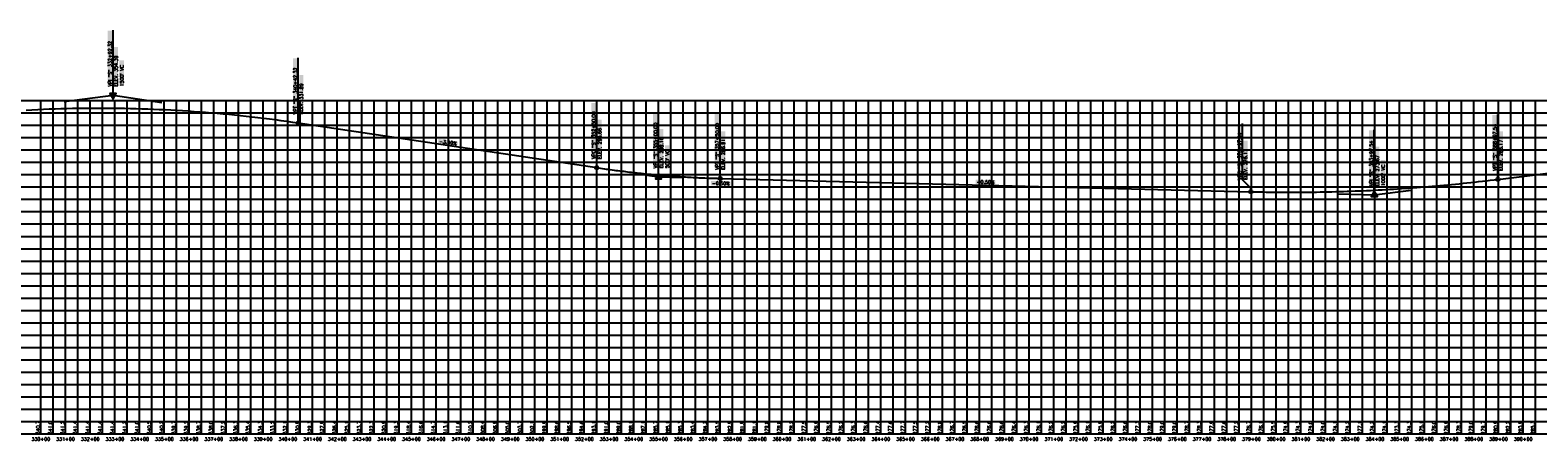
# Model space of a CAD drawing. Extents: x 114466 to 237039, y 16086 to 93345.
# Tile 32 of 81: x 170239 to 176341, y 25586 to 27250. Entities that reach past the tile are written whole.
import ezdxf
from ezdxf.enums import TextEntityAlignment as Align

# ---------------------------------------------------------------- set-up
doc = ezdxf.new("R2010")
doc.units = 0
doc.header["$LTSCALE"] = 50
doc.header["$MEASUREMENT"] = 0
doc.layers.get('0').update_dxf_attribs({"color": 1})
for name, color, linetype in [('STERL_SHIFT2-PBASE', 251, 'Continuous'), ('STERL_SHIFT2-PEGCT', 251, 'Continuous'), ('STERL_SHIFT2-PFGC', 6, 'Continuous'), ('sterl_shift2-PFGCT', 3, 'Continuous'), ('sterl_shift2-PFGCT-B', 3, 'Continuous'), ('STERL_SHIFT2-PGRID', 251, 'Continuous'), ('STERL_SHIFT2-PVGRID', 251, 'Continuous')]:
    doc.layers.add(name, color=color, linetype=linetype)
doc.styles.add('L140', font='ROMANSM.shx', dxfattribs={"height": 14})

# ---------------------------------------------------------------- blocks, each defined once
blk = doc.blocks.new('CRV_CIR')
at = {"color": 155, "const_width": 0.063, "flags": 128}
blk.add_lwpolyline([(-0.0315, 0, 1), (0.0315, 0, 1)], format="xyb", close=True, dxfattribs=at)
for radius in [0.07, 0.0187]:
    blk.add_circle((0, 0), radius)
blk = doc.blocks.new('crv_tri')
for points in [[(0.125, -0.072), (0, 0.144), (-0.125, -0.072)], [(-0.125, -0.072), (0.125, -0.072), (0, 0.144)]]:
    blk.add_hatch(color=155).paths.add_polyline_path(points)
for p, q in [((0, 0.144), (-0.125, -0.072)), ((0.125, -0.072), (0, 0.144)), ((-0.125, -0.072), (0.125, -0.072))]:
    blk.add_line(p, q)
at = {"flags": 128}
for points in [[(0, 0.144), (-0.125, -0.072), (0.125, -0.072)], [(-0.125, -0.072), (0.125, -0.072), (0, 0.144)]]:
    blk.add_lwpolyline(points, close=True, dxfattribs=at)
blk.add_circle((0, 0), 0.025)
blk.add_circle((0, 0), 0.025)
blk.add_circle((0, 0), 0.025)

msp = doc.modelspace()

# ---------------------------------------------------------------- linework, layer by layer
at = {"layer": 'STERL_SHIFT2-PBASE'}
for p, q in [((137615.98245, 25664.70566), (195633.78158, 25664.70566)), ((170281.57245, 25614.70566), (170281.57245, 25664.70566)), ((170331.57245, 25614.70566), (170331.57245, 25664.70566)), ((170381.57245, 25614.70566), (170381.57245, 25664.70566)), ((170431.57245, 25614.70566), (170431.57245, 25664.70566)), ((170481.57245, 25614.70566), (170481.57245, 25664.70566)), ((170531.57245, 25614.70566), (170531.57245, 25664.70566)), ((170581.57245, 25614.70566), (170581.57245, 25664.70566)), ((170631.57245, 25614.70566), (170631.57245, 25664.70566)), ((170681.57245, 25614.70566), (170681.57245, 25664.70566)), ((170731.57245, 25614.70566), (170731.57245, 25664.70566)), ((170781.57245, 25614.70566), (170781.57245, 25664.70566)), ((170831.57245, 25614.70566), (170831.57245, 25664.70566)), ((170881.57245, 25614.70566), (170881.57245, 25664.70566)), ((170931.57245, 25614.70566), (170931.57245, 25664.70566)), ((170981.57245, 25614.70566), (170981.57245, 25664.70566)), ((171031.57245, 25614.70566), (171031.57245, 25664.70566)), ((171081.57245, 25614.70566), (171081.57245, 25664.70566)), ((171131.57245, 25614.70566), (171131.57245, 25664.70566)), ((171181.57245, 25614.70566), (171181.57245, 25664.70566)), ((171231.57245, 25614.70566), (171231.57245, 25664.70566)), ((171281.57245, 25614.70566), (171281.57245, 25664.70566)), ((171331.57245, 25614.70566), (171331.57245, 25664.70566)), ((171381.57245, 25614.70566), (171381.57245, 25664.70566)), ((171431.57245, 25614.70566), (171431.57245, 25664.70566)), ((171481.57245, 25614.70566), (171481.57245, 25664.70566)), ((171531.57245, 25614.70566), (171531.57245, 25664.70566)), ((171581.57245, 25614.70566), (171581.57245, 25664.70566)), ((171631.57245, 25614.70566), (171631.57245, 25664.70566)), ((171681.57245, 25614.70566), (171681.57245, 25664.70566)), ((171731.57245, 25614.70566), (171731.57245, 25664.70566)), ((171781.57245, 25614.70566), (171781.57245, 25664.70566)), ((171831.57245, 25614.70566), (171831.57245, 25664.70566)), ((171881.57245, 25614.70566), (171881.57245, 25664.70566)), ((171931.57245, 25614.70566), (171931.57245, 25664.70566)), ((171981.57245, 25614.70566), (171981.57245, 25664.70566)), ((172031.57245, 25614.70566), (172031.57245, 25664.70566)), ((172081.57245, 25614.70566), (172081.57245, 25664.70566)), ((172131.57245, 25614.70566), (172131.57245, 25664.70566)), ((172181.57245, 25614.70566), (172181.57245, 25664.70566)), ((172231.57245, 25614.70566), (172231.57245, 25664.70566)), ((172281.57245, 25614.70566), (172281.57245, 25664.70566)), ((172331.57245, 25614.70566), (172331.57245, 25664.70566)), ((172381.57245, 25614.70566), (172381.57245, 25664.70566)), ((172431.57245, 25614.70566), (172431.57245, 25664.70566)), ((172481.57245, 25614.70566), (172481.57245, 25664.70566)), ((172531.57245, 25614.70566), (172531.57245, 25664.70566)), ((172581.57245, 25614.70566), (172581.57245, 25664.70566)), ((172631.57245, 25614.70566), (172631.57245, 25664.70566)), ((172681.57245, 25614.70566), (172681.57245, 25664.70566)), ((172731.57245, 25614.70566), (172731.57245, 25664.70566)), ((172781.57245, 25614.70566), (172781.57245, 25664.70566)), ((172831.57245, 25614.70566), (172831.57245, 25664.70566)), ((172881.57245, 25614.70566), (172881.57245, 25664.70566)), ((172931.57245, 25614.70566), (172931.57245, 25664.70566)), ((172981.57245, 25614.70566), (172981.57245, 25664.70566)), ((173031.57245, 25614.70566), (173031.57245, 25664.70566)), ((173081.57245, 25614.70566), (173081.57245, 25664.70566)), ((173131.57245, 25614.70566), (173131.57245, 25664.70566)), ((173181.57245, 25614.70566), (173181.57245, 25664.70566)), ((173231.57245, 25614.70566), (173231.57245, 25664.70566)), ((173281.57245, 25614.70566), (173281.57245, 25664.70566)), ((173331.57245, 25614.70566), (173331.57245, 25664.70566)), ((173381.57245, 25614.70566), (173381.57245, 25664.70566)), ((173431.57245, 25614.70566), (173431.57245, 25664.70566)), ((173481.57245, 25614.70566), (173481.57245, 25664.70566)), ((173531.57245, 25614.70566), (173531.57245, 25664.70566)), ((173581.57245, 25614.70566), (173581.57245, 25664.70566)), ((173631.57245, 25614.70566), (173631.57245, 25664.70566)), ((173681.57245, 25614.70566), (173681.57245, 25664.70566)), ((173731.57245, 25614.70566), (173731.57245, 25664.70566)), ((173781.57245, 25614.70566), (173781.57245, 25664.70566)), ((173831.57245, 25614.70566), (173831.57245, 25664.70566)), ((173881.57245, 25614.70566), (173881.57245, 25664.70566)), ((173931.57245, 25614.70566), (173931.57245, 25664.70566)), ((173981.57245, 25614.70566), (173981.57245, 25664.70566)), ((174031.57245, 25614.70566), (174031.57245, 25664.70566)), ((174081.57245, 25614.70566), (174081.57245, 25664.70566)), ((174131.57245, 25614.70566), (174131.57245, 25664.70566)), ((174181.57245, 25614.70566), (174181.57245, 25664.70566)), ((174231.57245, 25614.70566), (174231.57245, 25664.70566)), ((174281.57245, 25614.70566), (174281.57245, 25664.70566)), ((174331.57245, 25614.70566), (174331.57245, 25664.70566)), ((174381.57245, 25614.70566), (174381.57245, 25664.70566)), ((174431.57245, 25614.70566), (174431.57245, 25664.70566)), ((174481.57245, 25614.70566), (174481.57245, 25664.70566)), ((174531.57245, 25614.70566), (174531.57245, 25664.70566)), ((174581.57245, 25614.70566), (174581.57245, 25664.70566)), ((174631.57245, 25614.70566), (174631.57245, 25664.70566)), ((174681.57245, 25614.70566), (174681.57245, 25664.70566)), ((174731.57245, 25614.70566), (174731.57245, 25664.70566)), ((174781.57245, 25614.70566), (174781.57245, 25664.70566)), ((174831.57245, 25614.70566), (174831.57245, 25664.70566)), ((174881.57245, 25614.70566), (174881.57245, 25664.70566)), ((174931.57245, 25614.70566), (174931.57245, 25664.70566)), ((174981.57245, 25614.70566), (174981.57245, 25664.70566)), ((175031.57245, 25614.70566), (175031.57245, 25664.70566)), ((175081.57245, 25614.70566), (175081.57245, 25664.70566)), ((175131.57245, 25614.70566), (175131.57245, 25664.70566)), ((175181.57245, 25614.70566), (175181.57245, 25664.70566)), ((175231.57245, 25614.70566), (175231.57245, 25664.70566)), ((175281.57245, 25614.70566), (175281.57245, 25664.70566)), ((175331.57245, 25614.70566), (175331.57245, 25664.70566)), ((175381.57245, 25614.70566), (175381.57245, 25664.70566)), ((175431.57245, 25614.70566), (175431.57245, 25664.70566)), ((175481.57245, 25614.70566), (175481.57245, 25664.70566)), ((175531.57245, 25614.70566), (175531.57245, 25664.70566)), ((175581.57245, 25614.70566), (175581.57245, 25664.70566)), ((175631.57245, 25614.70566), (175631.57245, 25664.70566)), ((175681.57245, 25614.70566), (175681.57245, 25664.70566)), ((175731.57245, 25614.70566), (175731.57245, 25664.70566)), ((175781.57245, 25614.70566), (175781.57245, 25664.70566)), ((175831.57245, 25614.70566), (175831.57245, 25664.70566)), ((175881.57245, 25614.70566), (175881.57245, 25664.70566)), ((175931.57245, 25614.70566), (175931.57245, 25664.70566)), ((175981.57245, 25614.70566), (175981.57245, 25664.70566)), ((176031.57245, 25614.70566), (176031.57245, 25664.70566)), ((176081.57245, 25614.70566), (176081.57245, 25664.70566)), ((176131.57245, 25614.70566), (176131.57245, 25664.70566)), ((176181.57245, 25614.70566), (176181.57245, 25664.70566)), ((176231.57245, 25614.70566), (176231.57245, 25664.70566)), ((176281.57245, 25614.70566), (176281.57245, 25664.70566)), ((176331.57245, 25614.70566), (176331.57245, 25664.70566)), ((137615.98245, 25614.70566), (195633.78158, 25614.70566))]:
    msp.add_line(p, q, dxfattribs=at)
at = {"layer": 'STERL_SHIFT2-PFGC'}
for p, q in [((171323.89331, 26874.13874), (172531.57245, 26692.98687)), ((176179.11384, 26645.54833), (177064.13059, 26756.17543)), ((173031.57245, 26649.23687), (175179.11384, 26595.54833))]:
    msp.add_line(p, q, dxfattribs=at)
for points in [[(170222.33081, 26926.11872), (170245.76831, 26927.37116), (170269.20581, 26928.52106), (170292.64331, 26929.56843), (170316.08081, 26930.51325), (170339.51831, 26931.35554), (170362.95581, 26932.09528), (170386.39331, 26932.73249), (170409.83081, 26933.26716), (170433.26831, 26933.69929), (170456.70581, 26934.02888), (170480.14331, 26934.25593), (170503.58081, 26934.38044), (170527.01831, 26934.40241), (170550.45581, 26934.32185), (170573.89331, 26934.13874), (170597.33081, 26933.8531), (170620.76831, 26933.46491), (170644.20581, 26932.97419), (170667.64331, 26932.38093), (170691.08081, 26931.68513), (170714.51831, 26930.88679), (170737.95581, 26929.98591), (170761.39331, 26928.98249), (170784.83081, 26927.87653), (170808.26831, 26926.66804), (170831.70581, 26925.357), (170855.14331, 26923.94343), (170878.58081, 26922.42731), (170902.01831, 26920.80866), (170925.45581, 26919.08747), (170948.89331, 26917.26374), (170972.33081, 26915.33747), (170995.76831, 26913.30866), (171019.20581, 26911.17731), (171042.64331, 26908.94343), (171066.08081, 26906.607), (171089.51831, 26904.16804), (171112.95581, 26901.62653), (171136.39331, 26898.98249), (171159.83081, 26896.23591), (171183.26831, 26893.38679), (171206.70581, 26890.43513), (171230.14331, 26887.38093), (171253.58081, 26884.22419), (171277.01831, 26880.96491), (171300.45581, 26877.6031), (171323.89331, 26874.13874)], [(172531.57245, 26692.98687), (172539.38495, 26691.82262), (172547.19745, 26690.67364), (172555.00995, 26689.53991), (172562.82245, 26688.42144), (172570.63495, 26687.31823), (172578.44745, 26686.23028), (172586.25995, 26685.15758), (172594.07245, 26684.10015), (172601.88495, 26683.05798), (172609.69745, 26682.03106), (172617.50995, 26681.0194), (172625.32245, 26680.023), (172633.13495, 26679.04186), (172640.94745, 26678.07598), (172648.75995, 26677.12536), (172656.57245, 26676.18999), (172664.38495, 26675.26989), (172672.19745, 26674.36504), (172680.00995, 26673.47546), (172687.82245, 26672.60113), (172695.63495, 26671.74206), (172703.44745, 26670.89825), (172711.25995, 26670.06969), (172719.07245, 26669.2564), (172726.88495, 26668.45837), (172734.69745, 26667.67559), (172742.50995, 26666.90807), (172750.32245, 26666.15581), (172758.13495, 26665.41882), (172765.94745, 26664.69707), (172773.75995, 26663.99059), (172781.57245, 26663.29937), (172789.38495, 26662.62341), (172797.19745, 26661.9627), (172805.00995, 26661.31725), (172812.82245, 26660.68706), (172820.63495, 26660.07214), (172828.44745, 26659.47247), (172836.25995, 26658.88805), (172844.07245, 26658.3189), (172851.88495, 26657.76501), (172859.69745, 26657.22637), (172867.50995, 26656.703), (172875.32245, 26656.19488), (172883.13495, 26655.70202), (172890.94745, 26655.22442), (172898.75995, 26654.76208), (172906.57245, 26654.31499), (172914.38495, 26653.88317), (172922.19745, 26653.46661), (172930.00995, 26653.0653), (172937.82245, 26652.67925), (172945.63495, 26652.30846), (172953.44745, 26651.95293), (172961.25995, 26651.61266), (172969.07245, 26651.28765), (172976.88495, 26650.9779), (172984.69745, 26650.6834), (172992.50995, 26650.40417), (173000.32245, 26650.14019), (173008.13495, 26649.89147), (173015.94745, 26649.65801), (173023.75995, 26649.43981), (173031.57245, 26649.23687)], [(175179.11384, 26595.54833), (175194.73884, 26595.17602), (175210.36384, 26594.84033), (175225.98884, 26594.54125), (175241.61384, 26594.2788), (175257.23884, 26594.05297), (175272.86384, 26593.86376), (175288.48884, 26593.71118), (175304.11384, 26593.59521), (175319.73884, 26593.51586), (175335.36384, 26593.47314), (175350.98884, 26593.46704), (175366.61384, 26593.49755), (175382.23884, 26593.56469), (175397.86384, 26593.66845), (175413.48884, 26593.80883), (175429.11384, 26593.98583), (175444.73884, 26594.19946), (175460.36384, 26594.4497), (175475.98884, 26594.73657), (175491.61384, 26595.06005), (175507.23884, 26595.42016), (175522.86384, 26595.81689), (175538.48884, 26596.25024), (175554.11384, 26596.72021), (175569.73884, 26597.2268), (175585.36384, 26597.77001), (175600.98884, 26598.34985), (175616.61384, 26598.9663), (175632.23884, 26599.61938), (175647.86384, 26600.30908), (175663.48884, 26601.0354), (175679.11384, 26601.79833), (175694.73884, 26602.5979), (175710.36384, 26603.43408), (175725.98884, 26604.30688), (175741.61384, 26605.2163), (175757.23884, 26606.16235), (175772.86384, 26607.14501), (175788.48884, 26608.1643), (175804.11384, 26609.22021), (175819.73884, 26610.31274), (175835.36384, 26611.44189), (175850.98884, 26612.60766), (175866.61384, 26613.81005), (175882.23884, 26615.04907), (175897.86384, 26616.3247), (175913.48884, 26617.63696), (175929.11384, 26618.98583), (175944.73884, 26620.37133), (175960.36384, 26621.79345), (175975.98884, 26623.25219), (175991.61384, 26624.74755), (176007.23884, 26626.27954), (176022.86384, 26627.84814), (176038.48884, 26629.45336), (176054.11384, 26631.09521), (176069.73884, 26632.77368), (176085.36384, 26634.48876), (176100.98884, 26636.24047), (176116.61384, 26638.0288), (176132.23884, 26639.85375), (176147.86384, 26641.71533), (176163.48884, 26643.61352), (176179.11384, 26645.54833)]]:
    msp.add_lwpolyline(points, dxfattribs=at)
at = {"layer": 'sterl_shift2-PFGCT'}
for p, q in [((170573.89331, 26986.63874), (170573.89331, 27249.80541)), ((171323.89331, 26874.13874), (171323.89331, 27137.30541)), ((172531.57245, 26692.98687), (172531.57245, 26956.06424)), ((172781.57245, 26655.48687), (172781.57245, 26918.22137)), ((173031.57245, 26649.23687), (173031.57245, 26912.01765)), ((175145.83531, 26643.19118), (175145.83531, 26871.61132)), ((176179.11384, 26645.54833), (176179.11384, 26908.715)), ((175679.11384, 26583.04834), (175679.11384, 26846.215)), ((175179.11384, 26609.91265), (175145.83531, 26643.19118)), ((175179.11384, 26595.54834), (175179.11384, 26609.91265))]:
    msp.add_line(p, q, dxfattribs=at)
at = {"layer": 'sterl_shift2-PFGCT', "color": 155}
for points in [[(170570.42664, 27022.10541), (170552.02664, 27022.10541), (170570.42664, 27247.83874), (170552.02664, 27247.83874)], [(170594.29331, 27022.23874), (170577.49331, 27022.23874), (170594.29331, 27181.03874), (170577.49331, 27181.03874)], [(170618.42664, 27024.77207), (170600.02664, 27024.77207), (170618.42664, 27127.83874), (170600.02664, 27127.83874)], [(171320.42664, 26909.60541), (171302.02664, 26909.60541), (171320.42664, 27135.33874), (171302.02664, 27135.33874)], [(171344.29331, 26909.73874), (171327.49331, 26909.73874), (171344.29331, 27068.53874), (171327.49331, 27068.53874)], [(172528.10578, 26728.45354), (172509.70578, 26728.45354), (172528.10578, 26954.18687), (172509.70578, 26954.18687)], [(172778.10578, 26690.95354), (172759.70578, 26690.95354), (172778.10578, 26916.68687), (172759.70578, 26916.68687)], [(172551.97245, 26728.58687), (172535.17245, 26728.58687), (172551.97245, 26887.38687), (172535.17245, 26887.38687)], [(173028.10578, 26684.70354), (173009.70578, 26684.70354), (173028.10578, 26910.43687), (173009.70578, 26910.43687)], [(175142.36864, 26643.91132), (175123.96864, 26643.91132), (175142.36864, 26869.64466), (175123.96864, 26869.64466)], [(176175.64717, 26681.015), (176157.24717, 26681.015), (176175.64717, 26906.74833), (176157.24717, 26906.74833)], [(171888.97337, 26793.01881), (171891.46623, 26809.63283), (171967.56032, 26781.22716), (171970.05318, 26797.84118)], [(172801.97245, 26691.08687), (172785.17245, 26691.08687), (172801.97245, 26849.88687), (172785.17245, 26849.88687)], [(173051.97245, 26684.83687), (173035.17245, 26684.83687), (173051.97245, 26839.63687), (173035.17245, 26839.63687)], [(175166.23531, 26644.04466), (175149.43531, 26644.04466), (175166.23531, 26802.84466), (175149.43531, 26802.84466)], [(175675.64717, 26618.515), (175657.24717, 26618.515), (175675.64717, 26844.24834), (175657.24717, 26844.24834)], [(176199.51384, 26681.14833), (176182.71384, 26681.14833), (176199.51384, 26839.94833), (176182.71384, 26839.94833)], [(172826.10578, 26690.95354), (172807.70578, 26690.95354), (172826.10578, 26783.35354), (172807.70578, 26783.35354)], [(175699.51384, 26618.64834), (175682.71384, 26618.64834), (175699.51384, 26777.44834), (175682.71384, 26777.44834)], [(175723.64717, 26621.18167), (175705.24717, 26621.18167), (175723.64717, 26724.24834), (175705.24717, 26724.24834)], [(172994.0967, 26621.94126), (172994.51693, 26638.736), (173073.5385, 26619.9535), (173073.95873, 26636.74824)], [(174065.71218, 26626.98536), (174066.13242, 26643.7801), (174145.15399, 26624.9976), (174145.57422, 26641.79234)]]:
    msp.add_solid(points, dxfattribs=at)
at = {"layer": 'sterl_shift2-PFGCT-B'}
for p, q in [((170375.56219, 26960.85569), (170573.89331, 26986.63874)), ((170573.89331, 26986.63874), (170771.68058, 26956.97065)), ((172682.67881, 26670.32091), (172781.57245, 26655.48687)), ((172781.57245, 26655.48687), (172881.54121, 26652.98765)), ((175529.16069, 26586.79716), (175679.11384, 26583.04833)), ((175679.11384, 26583.04833), (175827.95552, 26601.65354))]:
    msp.add_line(p, q, dxfattribs=at)
at = {"layer": 'STERL_SHIFT2-PGRID'}
for p, q in [((137615.98245, 26964.70566), (195633.78158, 26964.70566)), ((137615.98245, 26914.70566), (195633.78158, 26914.70566)), ((170281.57245, 25664.70566), (170281.57245, 26964.70566)), ((170331.57245, 25664.70566), (170331.57245, 26964.70566)), ((170381.57245, 25664.70566), (170381.57245, 26964.70566)), ((170431.57245, 25664.70566), (170431.57245, 26964.70566)), ((170481.57245, 25664.70566), (170481.57245, 26964.70566)), ((170531.57245, 25664.70566), (170531.57245, 26964.70566)), ((170581.57245, 25664.70566), (170581.57245, 26964.70566)), ((170631.57245, 25664.70566), (170631.57245, 26964.70566)), ((170681.57245, 25664.70566), (170681.57245, 26964.70566)), ((170731.57245, 25664.70566), (170731.57245, 26964.70566)), ((170781.57245, 25664.70566), (170781.57245, 26964.70566)), ((170831.57245, 25664.70566), (170831.57245, 26964.70566)), ((170881.57245, 25664.70566), (170881.57245, 26964.70566)), ((170931.57245, 25664.70566), (170931.57245, 26964.70566)), ((170981.57245, 25664.70566), (170981.57245, 26964.70566)), ((171031.57245, 25664.70566), (171031.57245, 26964.70566)), ((171081.57245, 25664.70566), (171081.57245, 26964.70566)), ((171131.57245, 25664.70566), (171131.57245, 26964.70566)), ((171181.57245, 25664.70566), (171181.57245, 26964.70566)), ((171231.57245, 25664.70566), (171231.57245, 26964.70566)), ((171281.57245, 25664.70566), (171281.57245, 26964.70566)), ((171331.57245, 25664.70566), (171331.57245, 26964.70566)), ((171381.57245, 25664.70566), (171381.57245, 26964.70566)), ((171431.57245, 25664.70566), (171431.57245, 26964.70566)), ((171481.57245, 25664.70566), (171481.57245, 26964.70566)), ((171531.57245, 25664.70566), (171531.57245, 26964.70566)), ((171581.57245, 25664.70566), (171581.57245, 26964.70566)), ((171631.57245, 25664.70566), (171631.57245, 26964.70566)), ((171681.57245, 25664.70566), (171681.57245, 26964.70566)), ((171731.57245, 25664.70566), (171731.57245, 26964.70566)), ((171781.57245, 25664.70566), (171781.57245, 26964.70566)), ((171831.57245, 25664.70566), (171831.57245, 26964.70566)), ((171881.57245, 25664.70566), (171881.57245, 26964.70566)), ((171931.57245, 25664.70566), (171931.57245, 26964.70566)), ((171981.57245, 25664.70566), (171981.57245, 26964.70566)), ((172031.57245, 25664.70566), (172031.57245, 26964.70566)), ((172081.57245, 25664.70566), (172081.57245, 26964.70566)), ((172131.57245, 25664.70566), (172131.57245, 26964.70566)), ((172181.57245, 25664.70566), (172181.57245, 26964.70566)), ((172231.57245, 25664.70566), (172231.57245, 26964.70566)), ((172281.57245, 25664.70566), (172281.57245, 26964.70566)), ((172331.57245, 25664.70566), (172331.57245, 26964.70566)), ((172381.57245, 25664.70566), (172381.57245, 26964.70566)), ((172431.57245, 25664.70566), (172431.57245, 26964.70566)), ((172481.57245, 25664.70566), (172481.57245, 26964.70566)), ((172531.57245, 25664.70566), (172531.57245, 26964.70566)), ((172581.57245, 25664.70566), (172581.57245, 26964.70566)), ((172631.57245, 25664.70566), (172631.57245, 26964.70566)), ((172681.57245, 25664.70566), (172681.57245, 26964.70566)), ((172731.57245, 25664.70566), (172731.57245, 26964.70566)), ((172781.57245, 25664.70566), (172781.57245, 26964.70566)), ((172831.57245, 25664.70566), (172831.57245, 26964.70566)), ((172881.57245, 25664.70566), (172881.57245, 26964.70566)), ((172931.57245, 25664.70566), (172931.57245, 26964.70566)), ((172981.57245, 25664.70566), (172981.57245, 26964.70566)), ((173031.57245, 25664.70566), (173031.57245, 26964.70566)), ((173081.57245, 25664.70566), (173081.57245, 26964.70566)), ((173131.57245, 25664.70566), (173131.57245, 26964.70566)), ((173181.57245, 25664.70566), (173181.57245, 26964.70566)), ((173231.57245, 25664.70566), (173231.57245, 26964.70566)), ((173281.57245, 25664.70566), (173281.57245, 26964.70566)), ((173331.57245, 25664.70566), (173331.57245, 26964.70566)), ((173381.57245, 25664.70566), (173381.57245, 26964.70566)), ((173431.57245, 25664.70566), (173431.57245, 26964.70566)), ((173481.57245, 25664.70566), (173481.57245, 26964.70566)), ((173531.57245, 25664.70566), (173531.57245, 26964.70566)), ((173581.57245, 25664.70566), (173581.57245, 26964.70566)), ((173631.57245, 25664.70566), (173631.57245, 26964.70566)), ((173681.57245, 25664.70566), (173681.57245, 26964.70566)), ((173731.57245, 25664.70566), (173731.57245, 26964.70566)), ((173781.57245, 25664.70566), (173781.57245, 26964.70566)), ((173831.57245, 25664.70566), (173831.57245, 26964.70566)), ((173881.57245, 25664.70566), (173881.57245, 26964.70566)), ((173931.57245, 25664.70566), (173931.57245, 26964.70566)), ((173981.57245, 25664.70566), (173981.57245, 26964.70566)), ((174031.57245, 25664.70566), (174031.57245, 26964.70566)), ((174081.57245, 25664.70566), (174081.57245, 26964.70566)), ((174131.57245, 25664.70566), (174131.57245, 26964.70566)), ((174181.57245, 25664.70566), (174181.57245, 26964.70566)), ((174231.57245, 25664.70566), (174231.57245, 26964.70566)), ((174281.57245, 25664.70566), (174281.57245, 26964.70566)), ((174331.57245, 25664.70566), (174331.57245, 26964.70566)), ((174381.57245, 25664.70566), (174381.57245, 26964.70566)), ((174431.57245, 25664.70566), (174431.57245, 26964.70566)), ((174481.57245, 25664.70566), (174481.57245, 26964.70566)), ((174531.57245, 25664.70566), (174531.57245, 26964.70566)), ((174581.57245, 25664.70566), (174581.57245, 26964.70566)), ((174631.57245, 25664.70566), (174631.57245, 26964.70566)), ((174681.57245, 25664.70566), (174681.57245, 26964.70566)), ((174731.57245, 25664.70566), (174731.57245, 26964.70566)), ((174781.57245, 25664.70566), (174781.57245, 26964.70566)), ((174831.57245, 25664.70566), (174831.57245, 26964.70566)), ((174881.57245, 25664.70566), (174881.57245, 26964.70566)), ((174931.57245, 25664.70566), (174931.57245, 26964.70566)), ((174981.57245, 25664.70566), (174981.57245, 26964.70566)), ((175031.57245, 25664.70566), (175031.57245, 26964.70566)), ((175081.57245, 25664.70566), (175081.57245, 26964.70566)), ((175131.57245, 25664.70566), (175131.57245, 26964.70566)), ((175181.57245, 25664.70566), (175181.57245, 26964.70566)), ((175231.57245, 25664.70566), (175231.57245, 26964.70566)), ((175281.57245, 25664.70566), (175281.57245, 26964.70566)), ((175331.57245, 25664.70566), (175331.57245, 26964.70566)), ((175381.57245, 25664.70566), (175381.57245, 26964.70566)), ((175431.57245, 25664.70566), (175431.57245, 26964.70566)), ((175481.57245, 25664.70566), (175481.57245, 26964.70566)), ((175531.57245, 25664.70566), (175531.57245, 26964.70566)), ((175581.57245, 25664.70566), (175581.57245, 26964.70566)), ((175631.57245, 25664.70566), (175631.57245, 26964.70566)), ((175681.57245, 25664.70566), (175681.57245, 26964.70566)), ((175731.57245, 25664.70566), (175731.57245, 26964.70566)), ((175781.57245, 25664.70566), (175781.57245, 26964.70566)), ((175831.57245, 25664.70566), (175831.57245, 26964.70566)), ((175881.57245, 25664.70566), (175881.57245, 26964.70566)), ((175931.57245, 25664.70566), (175931.57245, 26964.70566)), ((175981.57245, 25664.70566), (175981.57245, 26964.70566)), ((176031.57245, 25664.70566), (176031.57245, 26964.70566)), ((176081.57245, 25664.70566), (176081.57245, 26964.70566)), ((176131.57245, 25664.70566), (176131.57245, 26964.70566)), ((176181.57245, 25664.70566), (176181.57245, 26964.70566)), ((176231.57245, 25664.70566), (176231.57245, 26964.70566)), ((176281.57245, 25664.70566), (176281.57245, 26964.70566)), ((176331.57245, 25664.70566), (176331.57245, 26964.70566)), ((137615.98245, 26864.70566), (195633.78158, 26864.70566)), ((137615.98245, 26814.70566), (195633.78158, 26814.70566)), ((137615.98245, 26764.70566), (195633.78158, 26764.70566)), ((137615.98245, 26714.70566), (195633.78158, 26714.70566)), ((137615.98245, 26664.70566), (195633.78158, 26664.70566)), ((137615.98245, 26614.70566), (195633.78158, 26614.70566)), ((137615.98245, 26564.70566), (195633.78158, 26564.70566)), ((137615.98245, 26514.70566), (195633.78158, 26514.70566)), ((137615.98245, 26464.70566), (195633.78158, 26464.70566)), ((137615.98245, 26414.70566), (195633.78158, 26414.70566)), ((137615.98245, 26364.70566), (195633.78158, 26364.70566)), ((137615.98245, 26314.70566), (195633.78158, 26314.70566)), ((137615.98245, 26264.70566), (195633.78158, 26264.70566)), ((137615.98245, 26214.70566), (195633.78158, 26214.70566)), ((137615.98245, 26164.70566), (195633.78158, 26164.70566)), ((137615.98245, 26114.70566), (195633.78158, 26114.70566)), ((137615.98245, 26064.70566), (195633.78158, 26064.70566)), ((137615.98245, 26014.70566), (195633.78158, 26014.70566)), ((137615.98245, 25964.70566), (195633.78158, 25964.70566)), ((137615.98245, 25914.70566), (195633.78158, 25914.70566)), ((137615.98245, 25864.70566), (195633.78158, 25864.70566)), ((137615.98245, 25814.70566), (195633.78158, 25814.70566)), ((137615.98245, 25764.70566), (195633.78158, 25764.70566)), ((137615.98245, 25714.70566), (195633.78158, 25714.70566))]:
    msp.add_line(p, q, dxfattribs=at)
at = {"layer": 'STERL_SHIFT2-PVGRID'}
for p, q in [((170281.57245, 25664.70566), (170281.57245, 26918.34903)), ((170331.57245, 25664.70566), (170331.57245, 26919.65202)), ((170381.57245, 25664.70566), (170381.57245, 26920.84637)), ((170431.57245, 25664.70566), (170431.57245, 26921.64748)), ((170481.57245, 25664.70566), (170481.57245, 26921.82202)), ((170531.57245, 25664.70566), (170531.57245, 26921.94286)), ((170581.57245, 25664.70566), (170581.57245, 26921.51801)), ((170631.57245, 25664.70566), (170631.57245, 26920.88093)), ((170681.57245, 25664.70566), (170681.57245, 26919.89194)), ((170731.57245, 25664.70566), (170731.57245, 26917.30698)), ((170781.57245, 25664.70566), (170781.57245, 26915.53409)), ((170831.57245, 25664.70566), (170831.57245, 26913.06652)), ((170881.57245, 25664.70566), (170881.57245, 26910.68326)), ((170931.57245, 25664.70566), (170931.57245, 26908.27895)), ((170981.57245, 25664.70566), (170981.57245, 26904.82922)), ((171031.57245, 25664.70566), (171031.57245, 26900.61898)), ((171081.57245, 25664.70566), (171081.57245, 26895.97964)), ((171131.57245, 25664.70566), (171131.57245, 26891.64242)), ((171181.57245, 25664.70566), (171181.57245, 26886.07185)), ((171231.57245, 25664.70566), (171231.57245, 26880.52856)), ((171281.57245, 25664.70566), (171281.57245, 26875.37035)), ((171331.57245, 25664.70566), (171331.57245, 26869.21408)), ((171381.57245, 25664.70566), (171381.57245, 26861.41288)), ((171431.57245, 25664.70566), (171431.57245, 26854.1891)), ((171481.57245, 25664.70566), (171481.57245, 26846.95446)), ((171531.57245, 25664.70566), (171531.57245, 26840.02058)), ((171581.57245, 25664.70566), (171581.57245, 26833.01027)), ((171631.57245, 25664.70566), (171631.57245, 26826.12948)), ((171681.57245, 25664.70566), (171681.57245, 26819.08853)), ((171731.57245, 25664.70566), (171731.57245, 26811.31159)), ((171781.57245, 25664.70566), (171781.57245, 26806.76707)), ((171831.57245, 25664.70566), (171831.57245, 26797.49301)), ((171881.57245, 25664.70566), (171881.57245, 26788.13613)), ((171931.57245, 25664.70566), (171931.57245, 26780.19489)), ((171981.57245, 25664.70566), (171981.57245, 26772.92978)), ((172031.57245, 25664.70566), (172031.57245, 26765.80986)), ((172081.57245, 25664.70566), (172081.57245, 26756.49094)), ((172131.57245, 25664.70566), (172131.57245, 26749.27642)), ((172181.57245, 25664.70566), (172181.57245, 26739.76622)), ((172231.57245, 25664.70566), (172231.57245, 26733.20434)), ((172281.57245, 25664.70566), (172281.57245, 26725.06069)), ((172331.57245, 25664.70566), (172331.57245, 26714.21059)), ((172381.57245, 25664.70566), (172381.57245, 26707.62227)), ((172431.57245, 25664.70566), (172431.57245, 26696.99876)), ((172481.57245, 25664.70566), (172481.57245, 26687.66575)), ((172531.57245, 25664.70566), (172531.57245, 26679.98632)), ((172581.57245, 25664.70566), (172581.57245, 26669.77547)), ((172631.57245, 25664.70566), (172631.57245, 26659.8465)), ((172681.57245, 25664.70566), (172681.57245, 26655.40385)), ((172731.57245, 25664.70566), (172731.57245, 26650.15236)), ((172781.57245, 25664.70566), (172781.57245, 26643.42493)), ((172831.57245, 25664.70566), (172831.57245, 26640.07572)), ((172881.57245, 25664.70566), (172881.57245, 26641.15008)), ((172931.57245, 25664.70566), (172931.57245, 26631.76538)), ((172981.57245, 25664.70566), (172981.57245, 26635.5806)), ((173031.57245, 25664.70566), (173031.57245, 26632.41706)), ((173081.57245, 25664.70566), (173081.57245, 26629.16405)), ((173131.57245, 25664.70566), (173131.57245, 26624.37848)), ((173181.57245, 25664.70566), (173181.57245, 26620.38055)), ((173231.57245, 25664.70566), (173231.57245, 26613.87449)), ((173281.57245, 25664.70566), (173281.57245, 26608.80558)), ((174831.57245, 25664.70566), (174831.57245, 26609.89802)), ((174881.57245, 25664.70566), (174881.57245, 26609.60958)), ((174931.57245, 25664.70566), (174931.57245, 26608.0488)), ((176081.57245, 25664.70566), (176081.57245, 26609.509)), ((176131.57245, 25664.70566), (176131.57245, 26613.26755)), ((176181.57245, 25664.70566), (176181.57245, 26619.37828)), ((176231.57245, 25664.70566), (176231.57245, 26625.91651)), ((176281.57245, 25664.70566), (176281.57245, 26633.97904)), ((176331.57245, 25664.70566), (176331.57245, 26641.21521)), ((173331.57245, 25664.70566), (173331.57245, 26605.93744)), ((173381.57245, 25664.70566), (173381.57245, 26602.05493)), ((173431.57245, 25664.70566), (173431.57245, 26599.01447)), ((173481.57245, 25664.70566), (173481.57245, 26597.27284)), ((173531.57245, 25664.70566), (173531.57245, 26595.65241)), ((173581.57245, 25664.70566), (173581.57245, 26596.42404)), ((173631.57245, 25664.70566), (173631.57245, 26597.63541)), ((173681.57245, 25664.70566), (173681.57245, 26601.62721)), ((173731.57245, 25664.70566), (173731.57245, 26602.79515)), ((173781.57245, 25664.70566), (173781.57245, 26602.98091)), ((173831.57245, 25664.70566), (173831.57245, 26602.15556)), ((173881.57245, 25664.70566), (173881.57245, 26600.58207)), ((173931.57245, 25664.70566), (173931.57245, 26598.89385)), ((173981.57245, 25664.70566), (173981.57245, 26598.41989)), ((174031.57245, 25664.70566), (174031.57245, 26597.12601)), ((174081.57245, 25664.70566), (174081.57245, 26597.6957)), ((174131.57245, 25664.70566), (174131.57245, 26597.7653)), ((174181.57245, 25664.70566), (174181.57245, 26597.65818)), ((174231.57245, 25664.70566), (174231.57245, 26596.94764)), ((174281.57245, 25664.70566), (174281.57245, 26596.18085)), ((174331.57245, 25664.70566), (174331.57245, 26595.37582)), ((174381.57245, 25664.70566), (174381.57245, 26595.60708)), ((174431.57245, 25664.70566), (174431.57245, 26595.54363)), ((174481.57245, 25664.70566), (174481.57245, 26594.16599)), ((174531.57245, 25664.70566), (174531.57245, 26595.01313)), ((174581.57245, 25664.70566), (174581.57245, 26594.00062)), ((174631.57245, 25664.70566), (174631.57245, 26595.93671)), ((174681.57245, 25664.70566), (174681.57245, 26597.49295)), ((174731.57245, 25664.70566), (174731.57245, 26601.14132)), ((174781.57245, 25664.70566), (174781.57245, 26604.53984)), ((174981.57245, 25664.70566), (174981.57245, 26606.3555)), ((175031.57245, 25664.70566), (175031.57245, 26604.25752)), ((175081.57245, 25664.70566), (175081.57245, 26602.49858)), ((175131.57245, 25664.70566), (175131.57245, 26600.53122)), ((175181.57245, 25664.70566), (175181.57245, 26598.26177)), ((175231.57245, 25664.70566), (175231.57245, 26595.29576)), ((175281.57245, 25664.70566), (175281.57245, 26592.02122)), ((175331.57245, 25664.70566), (175331.57245, 26588.97533)), ((175381.57245, 25664.70566), (175381.57245, 26586.06904)), ((175431.57245, 25664.70566), (175431.57245, 26584.51519)), ((175481.57245, 25664.70566), (175481.57245, 26584.53029)), ((175531.57245, 25664.70566), (175531.57245, 26585.38686)), ((175581.57245, 25664.70566), (175581.57245, 26585.92539)), ((175631.57245, 25664.70566), (175631.57245, 26600.41873)), ((175681.57245, 25664.70566), (175681.57245, 26585.84758)), ((175731.57245, 25664.70566), (175731.57245, 26585.35287)), ((175781.57245, 25664.70566), (175781.57245, 26581.09976)), ((175831.57245, 25664.70566), (175831.57245, 26586.00208)), ((175881.57245, 25664.70566), (175881.57245, 26590.18563)), ((175931.57245, 25664.70566), (175931.57245, 26594.7732)), ((175981.57245, 25664.70566), (175981.57245, 26599.33965)), ((176031.57245, 25664.70566), (176031.57245, 26605.96685))]:
    msp.add_line(p, q, dxfattribs=at)

# ---------------------------------------------------------------- block references
at = {"layer": 'sterl_shift2-PFGCT-B', "xscale": 100, "yscale": 100, "zscale": 100, "rotation": 180}
msp.add_blockref('crv_tri', (170573.89331, 26986.63874), dxfattribs=at)
at = {"layer": 'sterl_shift2-PFGCT-B', "xscale": 100, "yscale": 100, "zscale": 100}
for name, p in [('CRV_CIR', (171323.89331, 26874.13874)), ('CRV_CIR', (172531.57245, 26692.98687)), ('crv_tri', (172781.57245, 26655.48687)), ('CRV_CIR', (173031.57245, 26649.23687)), ('CRV_CIR', (176179.11384, 26645.54833)), ('CRV_CIR', (175179.11384, 26595.54834)), ('crv_tri', (175679.11384, 26583.04834))]:
    msp.add_blockref(name, p, dxfattribs=at)

# ---------------------------------------------------------------- texts
at = {"layer": 'STERL_SHIFT2-PEGCT', "style": 'L140'}
for s, p in [('340.7', (170281.57245, 25639.70566)), ('341.0', (170331.57245, 25639.70566)), ('341.2', (170381.57245, 25639.70566)), ('341.4', (170431.57245, 25639.70566)), ('341.4', (170481.57245, 25639.70566)), ('341.4', (170531.57245, 25639.70566)), ('341.4', (170581.57245, 25639.70566)), ('341.2', (170631.57245, 25639.70566)), ('341.0', (170681.57245, 25639.70566)), ('340.5', (170731.57245, 25639.70566)), ('340.2', (170781.57245, 25639.70566)), ('339.7', (170831.57245, 25639.70566)), ('339.2', (170881.57245, 25639.70566)), ('338.7', (170931.57245, 25639.70566)), ('338.0', (170981.57245, 25639.70566)), ('337.2', (171031.57245, 25639.70566)), ('336.3', (171081.57245, 25639.70566)), ('335.4', (171131.57245, 25639.70566)), ('334.3', (171181.57245, 25639.70566)), ('333.2', (171231.57245, 25639.70566)), ('332.1', (171281.57245, 25639.70566)), ('330.9', (171331.57245, 25639.70566)), ('329.3', (171381.57245, 25639.70566)), ('327.9', (171431.57245, 25639.70566)), ('326.4', (171481.57245, 25639.70566)), ('325.1', (171531.57245, 25639.70566)), ('323.7', (171581.57245, 25639.70566)), ('322.3', (171631.57245, 25639.70566)), ('320.9', (171681.57245, 25639.70566)), ('319.3', (171731.57245, 25639.70566)), ('318.4', (171781.57245, 25639.70566)), ('316.6', (171831.57245, 25639.70566)), ('314.7', (171881.57245, 25639.70566)), ('313.1', (171931.57245, 25639.70566)), ('311.6', (171981.57245, 25639.70566)), ('310.2', (172031.57245, 25639.70566)), ('308.4', (172081.57245, 25639.70566)), ('306.9', (172131.57245, 25639.70566)), ('305.0', (172181.57245, 25639.70566)), ('303.7', (172231.57245, 25639.70566)), ('302.1', (172281.57245, 25639.70566)), ('299.9', (172331.57245, 25639.70566)), ('298.6', (172381.57245, 25639.70566)), ('296.5', (172431.57245, 25639.70566)), ('294.6', (172481.57245, 25639.70566)), ('293.1', (172531.57245, 25639.70566)), ('291.0', (172581.57245, 25639.70566)), ('289.0', (172631.57245, 25639.70566)), ('288.1', (172681.57245, 25639.70566)), ('287.1', (172731.57245, 25639.70566)), ('285.7', (172781.57245, 25639.70566)), ('285.1', (172831.57245, 25639.70566)), ('285.3', (172881.57245, 25639.70566)), ('283.4', (172931.57245, 25639.70566)), ('284.2', (172981.57245, 25639.70566)), ('283.5', (173031.57245, 25639.70566)), ('282.9', (173081.57245, 25639.70566)), ('281.9', (173131.57245, 25639.70566)), ('281.1', (173181.57245, 25639.70566)), ('279.8', (173231.57245, 25639.70566)), ('278.8', (173281.57245, 25639.70566)), ('278.2', (173331.57245, 25639.70566)), ('277.5', (173381.57245, 25639.70566)), ('276.9', (173431.57245, 25639.70566)), ('276.5', (173481.57245, 25639.70566)), ('276.2', (173531.57245, 25639.70566)), ('276.3', (173581.57245, 25639.70566)), ('276.6', (173631.57245, 25639.70566)), ('277.4', (173681.57245, 25639.70566)), ('277.6', (173731.57245, 25639.70566)), ('277.7', (173781.57245, 25639.70566)), ('277.5', (173831.57245, 25639.70566)), ('277.2', (173881.57245, 25639.70566)), ('276.8', (173931.57245, 25639.70566)), ('276.7', (173981.57245, 25639.70566)), ('276.5', (174031.57245, 25639.70566)), ('276.6', (174081.57245, 25639.70566)), ('276.6', (174131.57245, 25639.70566)), ('276.6', (174181.57245, 25639.70566)), ('276.4', (174231.57245, 25639.70566)), ('276.3', (174281.57245, 25639.70566)), ('276.1', (174331.57245, 25639.70566)), ('276.2', (174381.57245, 25639.70566)), ('276.2', (174431.57245, 25639.70566)), ('275.9', (174481.57245, 25639.70566)), ('276.1', (174531.57245, 25639.70566)), ('275.9', (174581.57245, 25639.70566)), ('276.2', (174631.57245, 25639.70566)), ('276.6', (174681.57245, 25639.70566)), ('277.3', (174731.57245, 25639.70566)), ('278.0', (174781.57245, 25639.70566)), ('279.0', (174831.57245, 25639.70566)), ('279.0', (174881.57245, 25639.70566)), ('278.7', (174931.57245, 25639.70566)), ('278.3', (174981.57245, 25639.70566)), ('277.9', (175031.57245, 25639.70566)), ('277.6', (175081.57245, 25639.70566)), ('277.2', (175131.57245, 25639.70566)), ('276.7', (175181.57245, 25639.70566)), ('276.1', (175231.57245, 25639.70566)), ('275.5', (175281.57245, 25639.70566)), ('274.9', (175331.57245, 25639.70566)), ('274.3', (175381.57245, 25639.70566)), ('274.0', (175431.57245, 25639.70566)), ('274.0', (175481.57245, 25639.70566)), ('274.1', (175531.57245, 25639.70566)), ('274.2', (175581.57245, 25639.70566)), ('277.1', (175631.57245, 25639.70566)), ('274.2', (175681.57245, 25639.70566)), ('274.1', (175731.57245, 25639.70566)), ('273.3', (175781.57245, 25639.70566)), ('274.3', (175831.57245, 25639.70566)), ('275.1', (175881.57245, 25639.70566)), ('276.0', (175931.57245, 25639.70566)), ('276.9', (175981.57245, 25639.70566)), ('278.3', (176031.57245, 25639.70566)), ('279.0', (176081.57245, 25639.70566)), ('279.7', (176131.57245, 25639.70566)), ('280.9', (176181.57245, 25639.70566)), ('282.2', (176231.57245, 25639.70566)), ('283.9', (176281.57245, 25639.70566)), ('285.3', (176331.57245, 25639.70566))]:
    msp.add_text(s, height=14, rotation=90, dxfattribs=at).set_placement(p, align=Align.BOTTOM_CENTER)
for s, p in [('330+00', (170281.57245, 25593.70566)), ('331+00', (170381.57245, 25593.70566)), ('332+00', (170481.57245, 25593.70566)), ('333+00', (170581.57245, 25593.70566)), ('334+00', (170681.57245, 25593.70566)), ('335+00', (170781.57245, 25593.70566)), ('336+00', (170881.57245, 25593.70566)), ('337+00', (170981.57245, 25593.70566)), ('338+00', (171081.57245, 25593.70566)), ('339+00', (171181.57245, 25593.70566)), ('340+00', (171281.57245, 25593.70566)), ('341+00', (171381.57245, 25593.70566)), ('342+00', (171481.57245, 25593.70566)), ('343+00', (171581.57245, 25593.70566)), ('344+00', (171681.57245, 25593.70566)), ('345+00', (171781.57245, 25593.70566)), ('346+00', (171881.57245, 25593.70566)), ('347+00', (171981.57245, 25593.70566)), ('348+00', (172081.57245, 25593.70566)), ('349+00', (172181.57245, 25593.70566)), ('350+00', (172281.57245, 25593.70566)), ('351+00', (172381.57245, 25593.70566)), ('352+00', (172481.57245, 25593.70566)), ('353+00', (172581.57245, 25593.70566)), ('354+00', (172681.57245, 25593.70566)), ('355+00', (172781.57245, 25593.70566)), ('356+00', (172881.57245, 25593.70566)), ('357+00', (172981.57245, 25593.70566)), ('358+00', (173081.57245, 25593.70566)), ('359+00', (173181.57245, 25593.70566)), ('360+00', (173281.57245, 25593.70566)), ('361+00', (173381.57245, 25593.70566)), ('362+00', (173481.57245, 25593.70566)), ('363+00', (173581.57245, 25593.70566)), ('364+00', (173681.57245, 25593.70566)), ('365+00', (173781.57245, 25593.70566)), ('366+00', (173881.57245, 25593.70566)), ('367+00', (173981.57245, 25593.70566)), ('368+00', (174081.57245, 25593.70566)), ('369+00', (174181.57245, 25593.70566)), ('370+00', (174281.57245, 25593.70566)), ('371+00', (174381.57245, 25593.70566)), ('372+00', (174481.57245, 25593.70566)), ('373+00', (174581.57245, 25593.70566)), ('374+00', (174681.57245, 25593.70566)), ('375+00', (174781.57245, 25593.70566)), ('376+00', (174881.57245, 25593.70566)), ('377+00', (174981.57245, 25593.70566)), ('378+00', (175081.57245, 25593.70566)), ('379+00', (175181.57245, 25593.70566)), ('380+00', (175281.57245, 25593.70566)), ('381+00', (175381.57245, 25593.70566)), ('382+00', (175481.57245, 25593.70566)), ('383+00', (175581.57245, 25593.70566)), ('384+00', (175681.57245, 25593.70566)), ('385+00', (175781.57245, 25593.70566)), ('386+00', (175881.57245, 25593.70566)), ('387+00', (175981.57245, 25593.70566)), ('388+00', (176081.57245, 25593.70566)), ('389+00', (176181.57245, 25593.70566)), ('390+00', (176281.57245, 25593.70566))]:
    msp.add_text(s, height=14, dxfattribs=at).set_placement(p, align=Align.MIDDLE_CENTER)
at = {"layer": 'sterl_shift2-PFGCT', "style": 'L140'}
for s, p in [('VPI "S" 332+92.32', (170568.89331, 27021.63874)), ('ELEV. 354.39', (170592.89331, 27021.63874)), ("1500' VC", (170616.89331, 27021.63874)), ('VPT "S" 340+42.32', (171318.89331, 26909.13874)), ('ELEV. 331.89', (171342.89331, 26909.13874)), ('VPC "S" 352+50.00', (172526.57245, 26727.98687)), ('ELEV. 295.66', (172550.57245, 26727.98687)), ('VPI "S" 355+00.00', (172776.57245, 26690.48687)), ('ELEV. 288.16', (172800.57245, 26690.48687)), ('VPT "S" 357+50.00', (173026.57245, 26684.23687)), ('ELEV. 286.91', (173050.57245, 26684.23687)), ('VPC "S" 378+97.54', (175140.83531, 26643.44466)), ('VPT "S" 388+97.54', (176174.11384, 26680.54833)), ('ELEV. 286.17', (176198.11384, 26680.54833)), ("500' VC", (172824.57245, 26690.48687)), ('ELEV. 276.17', (175164.83531, 26643.44466)), ('VPI "S" 383+97.54', (175674.11384, 26618.04834)), ('ELEV. 273.67', (175698.11384, 26618.04834)), ("1000' VC", (175722.11384, 26618.04834))]:
    msp.add_text(s, height=14, rotation=90, dxfattribs=at).set_placement(p)
for s, rotation, p in [('-3.00%', 351.466666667, (171928.47458, 26788.50749)), ('-0.50%', 358.566666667, (173033.85262, 26622.34694)), ('-0.50%', 358.566666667, (174105.4681, 26627.39104))]:
    msp.add_text(s, height=14, rotation=rotation, dxfattribs=at).set_placement(p, align=Align.CENTER)

doc.saveas('drawing.dxf')
